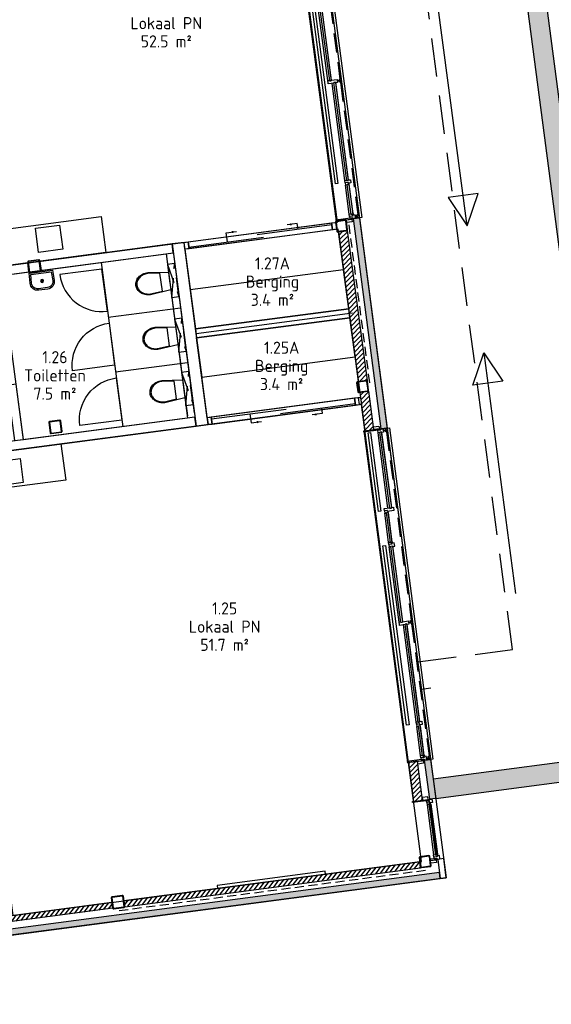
# Model space of a CAD drawing. Header units: millimetres. Extents: x 29775 to 122352, y 25482 to 104177.
# Tile 3 of 20: x 58254 to 67023, y 26300 to 42530. Entities that reach past the tile are written whole.
import ezdxf
from ezdxf.enums import TextEntityAlignment as Align

# ---------------------------------------------------------------- set-up
doc = ezdxf.new("R2010")
doc.units = ezdxf.units.MM
doc.header["$LTSCALE"] = 100
for name, pattern in [('DASHED', [0.75, 0.5, -0.25]), ('DASHED2', [9.525, 6.35, -3.175]), ('HIDDEN2', [4.7625, 3.175, -1.5875])]:
    doc.linetypes.add(name, pattern=pattern)
for name, color, linetype in [('Alg-Dun-Arc', 8, 'Continuous'), ('bib', 9, 'Continuous'), ('BiKoz-Draai-Az', 8, 'Continuous'), ('BiKoz-Hout-Az', 8, 'Continuous'), ('BiKoz-Hout-Drs', 2, 'Continuous'), ('BiWand-Bakst-Drs', 3, 'Continuous'), ('BiWand-Syst-Drs', 3, 'Continuous'), ('BuKoz-Alum-Az', 8, 'Continuous'), ('BuWand-Alg-Arc', 8, 'Continuous'), ('BuWand-Bakst-Drs', 3, 'Continuous'), ('Construct-Beton-Drs', 4, 'Continuous'), ('Construct-Staal-Drs', 4, 'Continuous'), ('Daken-Staal-Drs', 3, 'Continuous'), ('dakrandarceer', 8, 'Continuous'), ('Inricht-Alg-Az', 1, 'Continuous'), ('InrSanit-Alg-Az', 1, 'Continuous'), ('Isolatie-Alg-Drs', 1, 'Continuous'), ('kozijn', 1, 'Continuous'), ('kozijn1', 1, 'Continuous'), ('MTXT35-1', 3, 'Continuous'), ('nieuw uitzet', 2, 'Continuous'), ('Sanitair-Alg-Az', 1, 'Continuous'), ('X-BT$1----_Ruimtegegevens', 7, 'Continuous')]:
    doc.layers.add(name, color=color, linetype=linetype)
doc.layers.add('BL$8-BVO-polylijn', color=160, linetype='Continuous', plot=False)
doc.layers.add('BL$8-GO--polylijnen', color=10, linetype='Continuous', plot=False)
for name, color, linetype, lineweight in [('X-BT$23A__RuimteElement', 7, 'Continuous', 0), ('X-BT$23F__RuimteElement', 7, 'Continuous', 0), ('X-BT$23m2_RuimteElement', 7, 'Continuous', 0), ('X-BT$23NR__Ruimtenummer', 1, 'Continuous', 0), ('X-BT$23P__Algemeen', 1, 'Continuous', 0)]:
    doc.layers.add(name, color=color, linetype=linetype, lineweight=lineweight)
doc.styles.add('Isocpeur', font='isocpeur.ttf')
pattern_1 = [(52.5, (49606.74, -73457.9), (-45.340143, 34.790716), [])]
pattern_2 = [(45, (49606.74, -73457.9), (-40.411153, 40.411153), [])]

# ---------------------------------------------------------------- blocks, each defined once
blk = doc.blocks.new('spoelblok1800x600')
at = {"layer": 'Inricht-Alg-Az', "linetype": 'Continuous'}
blk.add_lwpolyline([(1800, 0), (1800, 600), (0, 600), (0, 0)], close=True, dxfattribs=at)
at = {"layer": 'Inricht-Alg-Az', "linetype": 'Continuous', "ltscale": 0.5}
blk.add_lwpolyline([(700, 50), (1100, 50), (1100, 450), (700, 450)], close=True, dxfattribs=at)
blk = doc.blocks.new('binkozschuif2600')
at = {"layer": 'BiKoz-Hout-Az', "linetype": 'Continuous'}
for p, q in [((67, 86), (1310, 86)), ((1210, 28), (2453, 28))]:
    blk.add_line(p, q, dxfattribs=at)
at = {"layer": 'BiKoz-Hout-Az'}
for p, q in [((709, 86), (709, -65)), ((1892, 28), (1892, -65)), ((709, -65), (878, -65)), ((1892, -65), (1722, -65))]:
    blk.add_line(p, q, dxfattribs=at)
blk.add_lwpolyline([(67, 0), (2453, 0), (2453, 114), (67, 114)], close=True, dxfattribs=at)
for points in [[(878, -65, 0, 37.5, 0), (803, -65, 37.5, 37.5, 0)], [(1722, -65, 0, 37.5, 0), (1797, -65, 37.5, 37.5, 0)]]:
    blk.add_lwpolyline(points, format="xyseb", dxfattribs=at)
at = {"layer": 'BiKoz-Hout-Drs', "color": 2}
for points in [[(0, 0), (67, 0), (67, 114), (0, 114)], [(2453, 0), (2520, 0), (2520, 114), (2453, 114)]]:
    blk.add_lwpolyline(points, close=True, dxfattribs=at)
blk = doc.blocks.new('cabinedeur')
at = {"layer": 'BiKoz-Draai-Az'}
blk.add_lwpolyline([(700, 700), (0, 700), (0, 0, 0.416446)], format="xyb", close=True, dxfattribs=at)
blk = doc.blocks.new('toilethangend met reservoir')
at = {"layer": 'BiKoz-Hout-Drs'}
blk.add_line((120, -175), (120, 725), dxfattribs=at)
at = {"layer": 'Sanitair-Alg-Az', "linetype": 'HIDDEN2'}
for p, q in [((120, 0), (0, 550)), ((120, 550), (0, 0))]:
    blk.add_line(p, q, dxfattribs=at)
blk.add_lwpolyline([(120, 550), (0, 550), (0, 0), (120, 0)], close=True, dxfattribs=at)
at = {"layer": 'Sanitair-Alg-Az'}
blk.add_lwpolyline([(120, 424), (460, 460, -0.08399), (546, 445, -0.091257), (616, 406, -0.103849), (664, 344, -0.114925), (680, 275, -0.114925), (664, 206, -0.103849), (616, 144, -0.091257), (546, 105, -0.08399), (460, 90), (120, 126)], format="xyb", dxfattribs=at)
blk.add_lwpolyline([(462, 105, 0.081247), (541, 119, 0.091257), (606, 156, 0.103849), (650, 212, 0.114925), (665, 275, 0.114925), (650, 338, 0.103849), (606, 394, 0.091257), (541, 431, 0.081247), (462, 445), (260, 424), (260, 126)], format="xyb", close=True, dxfattribs=at)
blk = doc.blocks.new('kozbuitlokaalbg')
at = {"layer": 'kozijn', "color": 9, "linetype": 'HIDDEN2'}
for p, q in [((59, 19), (3197, 19)), ((3251, 19), (5449, 19))]:
    blk.add_line(p, q, dxfattribs=at)
at = {"layer": 'kozijn'}
for points in [[(-3, 388), (-3, 388), (5511, 388), (5511, 388)], [(0, 100), (0, -38), (5508, -38), (5508, 100)], [(3251, 127), (3241, 127), (3241, 102), (3251, 102)], [(3251, 102), (3241, 102), (3241, 127), (3251, 127)]]:
    blk.add_lwpolyline(points, dxfattribs=at)
at = {"layer": 'kozijn', "color": 9}
for points in [[(35, 280), (1343, 280), (1343, 320), (35, 320)], [(1914, 280), (4899, 280), (4899, 320), (1914, 320)]]:
    blk.add_lwpolyline(points, close=True, dxfattribs=at)
at = {"layer": 'kozijn'}
for points in [[(3251, 222), (3236, 222), (3197, 222), (3197, 192), (3207, 192), (3207, 167), (3197, 167), (3197, 65), (3251, 65), (3251, 102), (3241, 102), (3241, 127), (3251, 127)], [(5512, 128), (5557, 128), (5557, 218), (5512, 218)], [(3216, 29), (3231, 29), (3231, 65), (3216, 65)]]:
    blk.add_lwpolyline(points, close=True, dxfattribs=at)
at = {"layer": 'kozijn1', "color": 9}
for p, q in [((1868, 222), (1388, 222)), ((3197, 222), (1947, 222)), ((1309, 157), (59, 157)), ((1309, 95), (59, 95)), ((1868, 160), (1388, 160)), ((3197, 160), (1947, 160)), ((4865, 157), (3251, 157)), ((4865, 95), (3251, 95)), ((5424, 157), (4943, 157)), ((5424, 95), (4944, 95))]:
    blk.add_line(p, q, dxfattribs=at)
at = {"layer": 'kozijn1'}
for points in [[(-3, 110), (15, 110), (15, 388), (-3, 388)], [(5511, 110), (5493, 110), (5493, 388), (5511, 388)], [(-49, 128), (-4, 128), (-4, 218), (-49, 218)], [(1348, 222), (1309, 222), (1309, 127), (1319, 127), (1319, 102), (1309, 102), (1309, 65), (1363, 65), (1363, 170), (1348, 170)], [(1349, 222), (1388, 222), (1388, 192), (1378, 192), (1378, 167), (1388, 167), (1388, 160), (1366, 160), (1366, 175), (1349, 175)], [(1907, 222), (1869, 222), (1869, 192), (1878, 192), (1878, 167), (1868, 167), (1868, 160), (1890, 160), (1890, 175), (1907, 175)], [(1908, 222), (1947, 222), (1947, 192), (1937, 192), (1937, 167), (1947, 167), (1947, 130), (1893, 130), (1893, 170), (1908, 170)], [(15, 157), (15, 157), (15, 108), (5, 108), (5, 65), (59, 65), (59, 102), (49, 102), (49, 127), (59, 127), (59, 157)], [(5, 9), (59, 9), (59, 29), (5, 29)], [(24, 29), (40, 29), (40, 65), (24, 65)], [(3197, 9), (3251, 9), (3251, 29), (3197, 29)], [(4904, 157), (4865, 157), (4865, 127), (4875, 127), (4875, 102), (4865, 102), (4865, 65), (4919, 65), (4919, 105), (4904, 105)], [(4905, 157), (4943, 157), (4943, 127), (4934, 127), (4934, 102), (4944, 102), (4944, 95), (4922, 95), (4922, 110), (4905, 110)], [(5463, 157), (5424, 157), (5424, 127), (5434, 127), (5434, 102), (5424, 102), (5424, 95), (5446, 95), (5446, 110), (5463, 110)], [(5464, 157), (5493, 157), (5493, 127), (5493, 127), (5493, 108), (5503, 108), (5503, 65), (5449, 65), (5449, 105), (5464, 105)], [(5449, 9), (5503, 9), (5503, 29), (5449, 29)], [(5483, 29), (5468, 29), (5468, 65), (5483, 65)]]:
    blk.add_lwpolyline(points, close=True, dxfattribs=at)
at = {"layer": 'kozijn1', "color": 9}
for points in [[(1378, 167), (1878, 167), (1878, 192), (1378, 192)], [(1937, 167), (3207, 167), (3207, 192), (1937, 192)], [(49, 102), (1319, 102), (1319, 127), (49, 127)], [(3241, 102), (4875, 102), (4875, 127), (3241, 127)], [(4934, 102), (5434, 102), (5434, 127), (4934, 127)]]:
    blk.add_lwpolyline(points, close=True, dxfattribs=at)
blk = doc.blocks.new('_K180x10')
at = {"layer": 'Construct-Staal-Drs'}
for points in [[(75, 90), (-75, 90, 0.414214), (-90, 75), (-90, -75, 0.414214), (-75, -90), (75, -90, 0.414214), (90, -75), (90, 75, 0.414214)], [(75, 80), (-75, 80, 0.414214), (-80, 75), (-80, -75, 0.414214), (-75, -80), (75, -80, 0.414214), (80, -75), (80, 75, 0.414214)]]:
    blk.add_lwpolyline(points, format="xyb", close=True, dxfattribs=at)
blk = doc.blocks.new('dtboord02')
at = {"layer": 'Inricht-Alg-Az'}
blk.add_lwpolyline([(0, -50), (1800, -50), (1800, 0), (0, 0)], close=True, dxfattribs=at)
blk = doc.blocks.new('fontein')
at = {"layer": 'InrSanit-Alg-Az'}
for points in [[(-75, 300, 0.431046), (-200, 168), (-195, 0), (195, 0), (200, 168, 0.431046), (75, 300)], [(-75, 275, 0.43387), (-175, 168), (-170, 25), (170, 25), (175, 168, 0.43387), (75, 275)]]:
    blk.add_lwpolyline(points, format="xyb", close=True, dxfattribs=at)
for points in [[(0, 175), (0, 135)], [(20, 155), (-20, 155)]]:
    blk.add_lwpolyline(points, dxfattribs=at)
for radius in [25, 20]:
    blk.add_circle((0, 155), radius, dxfattribs=at)
blk = doc.blocks.new('_K200x10')
at = {"layer": 'Construct-Staal-Drs'}
for points in [[(85, 100), (-85, 100, 0.414214), (-100, 85), (-100, -85, 0.414214), (-85, -100), (85, -100, 0.414214), (100, -85), (100, 85, 0.414214)], [(85, 90), (-85, 90, 0.414214), (-90, 85), (-90, -85, 0.414214), (-85, -90), (85, -90, 0.414214), (90, -85), (90, 85, 0.414214)]]:
    blk.add_lwpolyline(points, format="xyb", close=True, dxfattribs=at)
blk = doc.blocks.new('*U80')
at = {"layer": 'Construct-Staal-Drs'}
for points in [[(85, 100), (-85, 100, 0.414214), (-100, 85), (-100, -85, 0.414214), (-85, -100), (85, -100, 0.414214), (100, -85), (100, 85, 0.414214)], [(85, 90), (-85, 90, 0.414214), (-90, 85), (-90, -85, 0.414214), (-85, -90), (85, -90, 0.414214), (90, -85), (90, 85, 0.414214)]]:
    blk.add_lwpolyline(points, format="xyb", close=True, dxfattribs=at)
blk = doc.blocks.new('Ruimtefunctie')
at = {"layer": 'X-BT$23A__RuimteElement', "style": 'Isocpeur', "width": 0.94}
blk.add_attdef('RUIMTEFUNCTIE-A', text='', height=200, dxfattribs=at).set_placement((0, -600), align=Align.MIDDLE_CENTER)
at = {"layer": 'X-BT$23F__RuimteElement', "style": 'Isocpeur', "width": 0.94}
blk.add_attdef('RUIMTEFUNCTIE', text='', height=200, dxfattribs=at).set_placement((0, 300), align=Align.MIDDLE_CENTER)
at = {"layer": 'X-BT$23m2_RuimteElement', "style": 'Isocpeur', "width": 0.94}
blk.add_attdef('RUIMTEFUNCTIE-B', text='', height=200, dxfattribs=at).set_placement((0, 0), align=Align.MIDDLE_CENTER)
at = {"layer": 'X-BT$23NR__Ruimtenummer', "style": 'Isocpeur', "width": 0.94}
blk.add_attdef('RUIMTENUMMER', text='', height=200, dxfattribs=at).set_placement((0, 600), align=Align.MIDDLE_CENTER)
at = {"layer": 'X-BT$23P__Algemeen', "style": 'Isocpeur', "width": 0.94}
blk.add_attdef('PEILMAAT', text='', height=200, dxfattribs=at).set_placement((0, -300), align=Align.MIDDLE_CENTER)

msp = doc.modelspace()

# ---------------------------------------------------------------- hatches: boundary and pattern name
at = {"layer": 'Alg-Dun-Arc'}
h = msp.add_hatch(color=256, dxfattribs=at)
h.paths.add_polyline_path([(58541.7079, 27597.373), (58017.763, 27528.3944), (58030.8156, 27429.2499), (58574.4823, 27500.8229)])
h.paths.add_polyline_path([(59903.1392, 27776.6088), (58541.7079, 27597.373), (58574.4823, 27500.8229), (59916.1927, 27677.4572)])
h.paths.add_polyline_path([(65177.4901, 28470.9903), (59903.1392, 27776.6088), (59916.1927, 27677.4572), (65190.5463, 28371.8188)])
at = {"layer": 'BuWand-Alg-Arc'}
msp.add_hatch(color=254, dxfattribs=at).paths.add_polyline_path([(64313.7481, 35798.941), (64214.6036, 35785.8884), (63758.8061, 39248.0138), (63857.9506, 39261.0664)])
h = msp.add_hatch(dxfattribs=at)
h.set_pattern_fill('ANSI31', color=256, scale=18, angle=341.25, style=0)
h.set_pattern_definition(pattern_2)
h.paths.add_polyline_path([(63663.3275, 39053.8906), (63514.6107, 39034.3117), (63839.621, 36565.614), (63988.3377, 36585.1929)])
h = msp.add_hatch(dxfattribs=at)
h.set_pattern_fill('ANSI31', color=256, scale=18, angle=341.25, style=0)
h.set_pattern_definition(pattern_2)
h.paths.add_polyline_path([(64095.2386, 35773.1996), (63946.5219, 35753.6206), (63863.1157, 36387.1539), (64011.8324, 36406.7328)])
h = msp.add_hatch(dxfattribs=at)
h.set_pattern_fill('ANSI31', color=256, scale=18, angle=341.25, style=0)
h.set_pattern_definition(pattern_2)
h.paths.add_polyline_path([(64814.9601, 30306.3726), (64666.2433, 30286.7937), (64750.6938, 29645.3288), (64899.4105, 29664.9078)])
h = msp.add_hatch(color=254, dxfattribs=at)
h.paths.add_polyline_path([(65088.8091, 29911.7684), (64989.6646, 29898.7158), (65018.3839, 29680.5709), (65117.5284, 29693.6235)])
h.paths.add_polyline_path([(65032.6864, 30338.0627), (64933.5419, 30325.0101), (64989.6646, 29898.7158), (65088.8091, 29911.7684)])
h = msp.add_hatch(dxfattribs=at)
h.set_pattern_fill('ANSI31', color=256, scale=18, style=0)
h.set_pattern_definition(pattern_1)
h.paths.add_polyline_path([(59973.5679, 28007.7793), (59986.6205, 27908.6348), (64864.5293, 28550.8237), (64851.4766, 28649.9682)])
h = msp.add_hatch(dxfattribs=at)
h.set_pattern_fill('ANSI31', color=256, scale=18, style=0)
h.set_pattern_definition(pattern_1)
h.paths.add_polyline_path([(59788.3316, 27882.5296), (59775.2789, 27981.6741), (57992.0216, 27746.9038), (58005.0742, 27647.7593)])
at = {"layer": 'dakrandarceer'}
h = msp.add_hatch(color=252, dxfattribs=at)
h.dxf.hatch_style = 1
h.paths.add_polyline_path([(82626.2536, 54985.3449), (82521.3772, 55294.299), (65273.6916, 53023.5981), (65315.46, 52706.3357)])
h.paths.add_polyline_path([(65632.7224, 52748.1041), (65315.46, 52706.3357), (68248.3836, 30428.5697), (65075.76, 30010.8859), (65117.5284, 29693.6235), (68607.4143, 30153.0757)])

# ---------------------------------------------------------------- linework, layer by layer
at = {"layer": 'bib'}
for p, q in [((61163.2893, 37358.0621), (63741.046, 37697.4302)), ((60905.4164, 36865.1863), (61024.1952, 35962.9715))]:
    msp.add_line(p, q, dxfattribs=at)
at = {"layer": 'BiKoz-Hout-Drs'}
for p, q in [((59597.0885, 38528.6464), (59953.4463, 35822.0047)), ((59715.8738, 37626.4324), (60905.611, 37783.0643)), ((59834.6592, 36724.2185), (61024.3898, 36880.8495))]:
    msp.add_line(p, q, dxfattribs=at)
at = {"layer": 'BiWand-Bakst-Drs'}
for points in [[(63839.621, 36565.614), (63988.3377, 36585.1929), (63663.3275, 39053.8906), (63514.6107, 39034.3117)], [(63946.5219, 35753.6206), (64095.2386, 35773.1996), (64011.8324, 36406.7328), (63863.1157, 36387.1539)], [(64750.6938, 29645.3288), (64899.4105, 29664.9078), (64814.9601, 30306.3726), (64666.2433, 30286.7937)]]:
    msp.add_lwpolyline(points, close=True, dxfattribs=at)
at = {"layer": 'BiWand-Syst-Drs'}
for points in [[(58605.6608, 38398.1225), (60786.8321, 38685.2791), (60767.2532, 38833.9958), (58586.068, 38546.8374)], [(57961.2143, 38313.2795), (58407.3718, 38372.0172), (58387.7929, 38520.7339), (57941.6353, 38461.9962)], [(61173.0788, 37283.7037), (63701.2632, 37616.5455), (63681.6843, 37765.2623), (61153.4999, 37432.4205)], [(58167.8563, 35593.4724), (58316.5731, 35613.0513), (58196.9449, 36521.7176), (58048.2281, 36502.1387)], [(63844.5976, 36297.9739), (63874.3409, 36301.8896), (63889.2209, 36188.8649), (63859.4776, 36184.9491)], [(57149.7442, 35301.596), (61162.7476, 35829.9179), (61143.1686, 35978.6346), (57130.1653, 35450.3127)]]:
    msp.add_lwpolyline(points, close=True, dxfattribs=at)
at = {"layer": 'BL$8-BVO-polylijn'}
msp.add_lwpolyline([(29775.3773, 81479.074), (50607.8402, 88550.7423), (61491.2472, 56488.3599, -0.0492717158), (61717.5369, 55519.1232), (65289.6908, 28384.8715), (49456.4485, 26300.413), (48998.5457, 27649.3512), (44624.6791, 27073.5208), (44552.1314, 27624.5747), (45970.2845, 28105.9727), (43682.4496, 34845.7168), (43639.4369, 34972.4283), (45003.1352, 35435.3415), (42675.9134, 42291.1156), (43888.5996, 42702.7671), (41696.3824, 49160.8306), (40844.1453, 48871.535), (40741.2847, 49174.5527), (41593.5218, 49463.8482), (39558.0087, 55460.2765), (38648.5093, 55340.5387)], format="xyb", close=True, dxfattribs=at)
at = {"layer": 'BL$8-GO--polylijnen'}
for points in [[(63493.726, 39192.9475), (62279.833, 48413.3801), (56678.1695, 47675.9071), (57039.7232, 44929.6341), (57054.0226, 44931.5167), (57188.9869, 43906.3604), (57175.1067, 43904.533), (57892.0723, 38455.4758)], [(60980.4221, 38747.0764), (61153.4999, 37432.4205), (63681.6843, 37765.2623), (63508.6065, 39079.9181)], [(57961.0835, 38313.2622), (60667.8587, 38669.616), (61024.1952, 35962.9715), (58317.42, 35606.6178)], [(61173.0788, 37283.7037), (63701.2632, 37616.5455), (63874.3409, 36301.8896), (61346.1565, 35969.0479)], [(58139.7604, 27766.354), (64881.22, 28653.884), (63889.2209, 36188.8649), (57147.7613, 35301.3349)]]:
    msp.add_lwpolyline(points, close=True, dxfattribs=at)
at = {"layer": 'BuKoz-Alum-Az'}
msp.add_line((64313.7481, 35798.941), (64900.2023, 31344.3792), dxfattribs=at)
at = {"layer": 'BuWand-Bakst-Drs'}
for points in [[(64313.7481, 35798.941), (64214.6036, 35785.8884), (63758.4146, 39250.9882), (63857.5591, 39264.0408)], [(61162.7476, 35829.9179), (61361.0365, 35856.0231), (60965.5422, 38860.1011), (60767.2532, 38833.9958)], [(65117.5284, 29693.6235), (65018.3839, 29680.5709), (64933.5419, 30325.0101), (65032.6864, 30338.0627)], [(64864.5293, 28550.8237), (64851.4766, 28649.9682), (59973.5679, 28007.7793), (59986.6205, 27908.6348), (59986.6205, 27908.6348)], [(65190.5463, 28371.8188), (65177.4901, 28470.9903), (58017.763, 27528.3944), (58030.8156, 27429.2499)], [(57992.0216, 27746.9038), (59775.2789, 27981.6741), (59788.3316, 27882.5296), (58005.0742, 27647.7593)]]:
    msp.add_lwpolyline(points, close=True, dxfattribs=at)
at = {"layer": 'Construct-Beton-Drs', "linetype": 'DASHED', "ltscale": 3}
for p, q in [((63681.3235, 39147.0364), (64029.8284, 36499.8787)), ((59893.8702, 27845.9651), (64960.1534, 28512.954))]:
    msp.add_line(p, q, dxfattribs=at)
at = {"layer": 'Construct-Beton-Drs', "color": 6}
msp.add_line((64880.0806, 31497.2188), (65034.3897, 31517.534), dxfattribs=at)
at = {"layer": 'Construct-Beton-Drs', "linetype": 'DASHED2'}
msp.add_lwpolyline([(64821.2339, 31944.2034), (66380.3432, 32149.464), (63469.4251, 54260.0822), (82042.4167, 56705.263)], dxfattribs=at)
at = {"layer": 'Daken-Staal-Drs'}
msp.add_lwpolyline([(65075.76, 30010.8859), (65117.5284, 29693.6235), (68607.4143, 30153.0757), (65632.7224, 52748.1041), (65315.46, 52706.3357), (68248.3836, 30428.5697), (65075.76, 30010.8859)], close=True, dxfattribs=at)
at = {"layer": 'Inricht-Alg-Az'}
for points in [[(61153.4999, 37432.4205), (63681.6843, 37765.2623), (63596.8422, 38409.7014), (61068.6579, 38076.8596)], [(61257.9208, 36639.2646), (63786.1052, 36972.1064), (63701.2632, 37616.5455), (61173.0788, 37283.7037)]]:
    msp.add_lwpolyline(points, close=True, dxfattribs=at)
at = {"layer": 'Isolatie-Alg-Drs'}
for p, q in [((65632.7092, 39134.4585), (65110.6044, 43100.2379)), ((65908.8492, 37036.9667), (66430.954, 33071.1872))]:
    msp.add_line(p, q, dxfattribs=at)
for points in [[(65632.7092, 39134.4585), (65815.3073, 39662.8125), (65319.5848, 39597.5494), (65632.7092, 39134.4585)], [(65908.8492, 37036.9667), (66221.9735, 36573.8758), (65726.2511, 36508.6127), (65908.8492, 37036.9667)]]:
    msp.add_lwpolyline(points, close=True, dxfattribs=at)
at = {"layer": 'kozijn'}
for points in [[(64990.3578, 29677.8898), (64984.4841, 29722.5049), (64895.2541, 29710.7575), (64901.1277, 29666.1425)], [(65121.1486, 28684.4349), (65127.0223, 28639.8198), (65037.7922, 28628.0725), (65031.9186, 28672.6875)]]:
    msp.add_lwpolyline(points, close=True, dxfattribs=at)
at = {"layer": 'kozijn1', "color": 9}
for p, q in [((64972.7006, 29589.8318), (65081.3542, 28764.5258)), ((65034.1441, 29598.1227), (65142.7977, 28772.8168))]:
    msp.add_line(p, q, dxfattribs=at)
at = {"layer": 'kozijn1'}
for points in [[(65000.4027, 29678.2037), (65002.7522, 29660.3576), (64735.0621, 29625.1156), (64732.7126, 29642.9616)], [(64967.4796, 29629.4896), (64964.0859, 29655.2671), (65002.7522, 29660.3576), (65002.7522, 29660.3576), (65012.6667, 29661.6629), (65010.9698, 29674.5517), (65053.602, 29680.1643), (65060.6504, 29626.6263), (65021.0917, 29621.4183), (65019.1338, 29636.29)], [(64967.584, 29628.6964), (64972.6484, 29590.2283), (65002.3917, 29594.1441), (65001.1126, 29603.8603), (65025.8987, 29607.1234), (65027.204, 29597.209), (65034.1441, 29598.1227), (65031.3508, 29619.3396), (65016.5783, 29617.3948), (65014.281, 29634.8442)], [(65086.4186, 28726.0578), (65081.3542, 28764.5258), (65111.0975, 28768.4416), (65112.3767, 28758.7255), (65137.1628, 28761.9886), (65135.8575, 28771.9031), (65142.7977, 28772.8168), (65145.5909, 28751.5998), (65130.8184, 28749.655), (65133.1157, 28732.2056)], [(65086.523, 28725.2646), (65089.9167, 28699.4871), (65128.5831, 28704.5776), (65128.5831, 28704.5776), (65138.4975, 28705.8828), (65140.1943, 28692.9941), (65182.8265, 28698.6067), (65175.7781, 28752.1447), (65136.2194, 28746.9367), (65138.1773, 28732.065)], [(65130.9325, 28686.7316), (65128.5831, 28704.5776), (65027.5908, 28691.2817), (65029.9403, 28673.4357)]]:
    msp.add_lwpolyline(points, close=True, dxfattribs=at)
at = {"layer": 'kozijn1', "color": 9}
msp.add_lwpolyline([(65137.1628, 28761.9886), (65025.8987, 29607.1234), (65001.1126, 29603.8603), (65112.3767, 28758.7255)], close=True, dxfattribs=at)
at = {"layer": 'MTXT35-1'}
msp.add_lwpolyline([(65190.5463, 28371.8188), (65289.6908, 28384.8715), (65247.9224, 28702.1338), (65148.7779, 28689.0812)], close=True, dxfattribs=at)
at = {"layer": 'nieuw uitzet'}
msp.add_line((60767.2532, 38833.9958), (61134.0318, 36048.0358), dxfattribs=at)

# ---------------------------------------------------------------- block references
at = {"layer": 'bib', "xscale": -1}
for name, p, rotation in [('kozbuitlokaalbg', (63138.6208, 44724.9191), 97.50000000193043), ('spoelblok1800x600', (57813.7474, 39050.3368), 187.4999999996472), ('binkozschuif2600', (60965.5422, 38860.1011), 187.4999999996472), ('fontein', (58603.3283, 38377.4409), 187.4411975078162), ('cabinedeur', (59126.2909, 36741.9036), 277.5004502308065), ('cabinedeur', (59245.0585, 35839.8291), 277.5004502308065), ('kozbuitlokaalbg', (64313.7481, 35798.941), 97.50000000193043), ('spoelblok1800x600', (59012.6607, 34941.6762), 7.499999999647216)]:
    msp.add_blockref(name, p, dxfattribs=dict(at, rotation=rotation))
at = {"layer": 'bib'}
for name, p, rotation in [('_K180x10', (63562.3501, 39131.3733), 7.499999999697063), ('toilethangend met reservoir', (60809.6742, 38511.7763), 187.4999999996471), ('_K200x10', (58496.0668, 38464.3844), 7.505332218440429), ('cabinedeur', (58917.446, 38328.2261), 277.4995497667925), ('toilethangend met reservoir', (60928.453, 37609.5614), 187.4999999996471), ('toilethangend met reservoir', (61043.8303, 36733.1843), 187.4999999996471), ('_K180x10', (63910.855, 36484.2155), 7.499999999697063), ('binkozschuif2600', (61361.0365, 35856.0231), 7.499999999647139), ('_K200x10', (58844.5718, 35817.2267), 7.505332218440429), ('_K180x10', (64942.0119, 28651.8011), 7.499999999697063), ('dtboord02', (63299.8654, 28445.6947), 187.4999999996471), ('*U80', (59875.7287, 27984.8123), 7.50000000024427)]:
    msp.add_blockref(name, p, dxfattribs=dict(at, rotation=rotation))
at = {"layer": 'X-BT$1----_Ruimtegegevens'}
ref = msp.add_blockref('Ruimtefunctie', (60671.992, 42473.3268), dxfattribs=at)
ref.add_attrib('RUIMTENUMMER', '1.27', dxfattribs={"layer": 'X-BT$23NR__Ruimtenummer', "height": 200, "style": 'Isocpeur', "width": 0.94}).set_placement((60671.992, 42773.3268), align=Align.MIDDLE_CENTER)
ref.add_attrib('RUIMTEFUNCTIE', 'Lokaal PN', dxfattribs={"layer": 'X-BT$23F__RuimteElement', "height": 200, "style": 'Isocpeur', "width": 0.94}).set_placement((60671.992, 42473.3268), align=Align.MIDDLE_CENTER)
ref.add_attrib('RUIMTEFUNCTIE-B', '52.5 m²', dxfattribs={"layer": 'X-BT$23m2_RuimteElement', "height": 200, "style": 'Isocpeur', "width": 0.94}).set_placement((60671.992, 42173.3268), align=Align.MIDDLE_CENTER)
ref = msp.add_blockref('Ruimtefunctie', (62422.862, 38213.0195), dxfattribs=at)
ref.add_attrib('RUIMTENUMMER', '1.27A', dxfattribs={"layer": 'X-BT$23NR__Ruimtenummer', "height": 200, "style": 'Isocpeur', "width": 0.94}).set_placement((62422.862, 38513.0195), align=Align.MIDDLE_CENTER)
ref.add_attrib('RUIMTEFUNCTIE', 'Berging', dxfattribs={"layer": 'X-BT$23F__RuimteElement', "height": 200, "style": 'Isocpeur', "width": 0.94}).set_placement((62422.862, 38213.0195), align=Align.MIDDLE_CENTER)
ref.add_attrib('RUIMTEFUNCTIE-B', '3.4 m²', dxfattribs={"layer": 'X-BT$23m2_RuimteElement', "height": 200, "style": 'Isocpeur', "width": 0.94}).set_placement((62422.862, 37913.0195), align=Align.MIDDLE_CENTER)
ref = msp.add_blockref('Ruimtefunctie', (62574.8577, 36823.9452), dxfattribs=at)
ref.add_attrib('RUIMTENUMMER', '1.25A', dxfattribs={"layer": 'X-BT$23NR__Ruimtenummer', "height": 200, "style": 'Isocpeur', "width": 0.94}).set_placement((62574.8577, 37123.9452), align=Align.MIDDLE_CENTER)
ref.add_attrib('RUIMTEFUNCTIE', 'Berging', dxfattribs={"layer": 'X-BT$23F__RuimteElement', "height": 200, "style": 'Isocpeur', "width": 0.94}).set_placement((62574.8577, 36823.9452), align=Align.MIDDLE_CENTER)
ref.add_attrib('RUIMTEFUNCTIE-B', '3.4 m²', dxfattribs={"layer": 'X-BT$23m2_RuimteElement', "height": 200, "style": 'Isocpeur', "width": 0.94}).set_placement((62574.8577, 36523.9452), align=Align.MIDDLE_CENTER)
ref = msp.add_blockref('Ruimtefunctie', (58835.7648, 36667.4544), dxfattribs=at)
ref.add_attrib('RUIMTENUMMER', '1.26', dxfattribs={"layer": 'X-BT$23NR__Ruimtenummer', "height": 200, "style": 'Isocpeur', "width": 0.94}).set_placement((58835.7648, 36967.4544), align=Align.MIDDLE_CENTER)
ref.add_attrib('RUIMTEFUNCTIE', 'Toiletten', dxfattribs={"layer": 'X-BT$23F__RuimteElement', "height": 200, "style": 'Isocpeur', "width": 0.94}).set_placement((58835.7648, 36667.4544), align=Align.MIDDLE_CENTER)
ref.add_attrib('RUIMTEFUNCTIE-B', '7.5 m²', dxfattribs={"layer": 'X-BT$23m2_RuimteElement', "height": 200, "style": 'Isocpeur', "width": 0.94}).set_placement((58835.7648, 36367.4544), align=Align.MIDDLE_CENTER)
ref = msp.add_blockref('Ruimtefunctie', (61634.841, 32526.1612), dxfattribs=at)
ref.add_attrib('RUIMTENUMMER', '1.25', dxfattribs={"layer": 'X-BT$23NR__Ruimtenummer', "height": 200, "style": 'Isocpeur', "width": 0.94}).set_placement((61634.841, 32826.1612), align=Align.MIDDLE_CENTER)
ref.add_attrib('RUIMTEFUNCTIE', 'Lokaal PN', dxfattribs={"layer": 'X-BT$23F__RuimteElement', "height": 200, "style": 'Isocpeur', "width": 0.94}).set_placement((61634.841, 32526.1612), align=Align.MIDDLE_CENTER)
ref.add_attrib('RUIMTEFUNCTIE-B', '51.7 m²', dxfattribs={"layer": 'X-BT$23m2_RuimteElement', "height": 200, "style": 'Isocpeur', "width": 0.94}).set_placement((61634.841, 32226.1612), align=Align.MIDDLE_CENTER)

doc.saveas('drawing.dxf')
